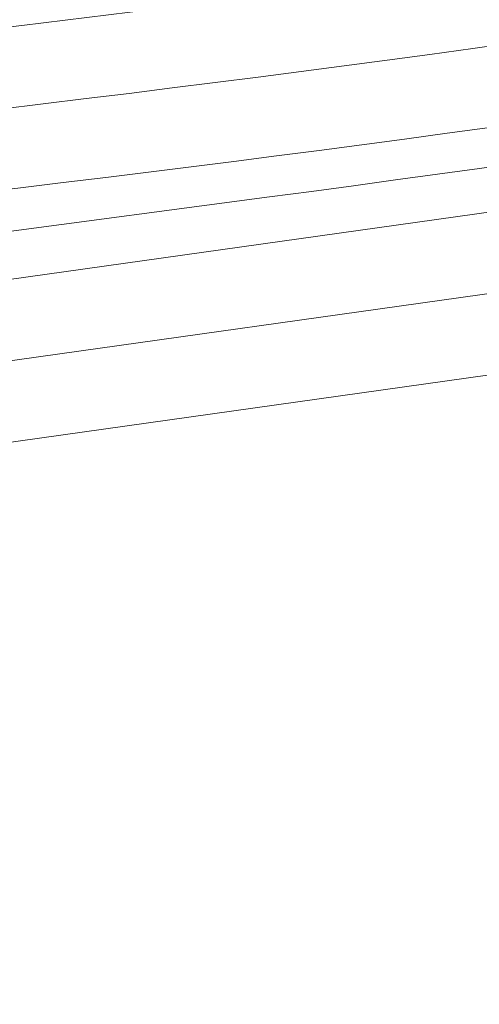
# Model space of a CAD drawing. Extents: x 98477 to 100410, y 398052 to 398969.
# Tile 27 of 256: x 98581 to 98589.56, y 398177.04 to 398195.38. Entities that reach past the tile are written whole.
import ezdxf

# ---------------------------------------------------------------- set-up
doc = ezdxf.new("R2010")
doc.units = 0
for name, color, linetype, lineweight in [('N-GW-hoogtelijn laagte NAP +6.20', 120, 'AL-HOOGTELIJN +6.20', 18), ('N-GW-hoogtelijn laagte NAP +6.50', 110, 'AL-HOOGTELIJN +6.50', 18), ('N-GW-hoogtelijn laagte NAP +7.00', 100, 'AL-HOOGTELIJN +7.00', 18), ('N-GW-hoogtelijn laagte NAP +7.50', 90, 'AL-HOOGTELIJN +7.50', 18)]:
    doc.layers.add(name, color=color, linetype=linetype, lineweight=lineweight)
doc.styles.get("Standard").update_dxf_attribs({"font": 'txt.shx'})
doc.linetypes.add('AL-HOOGTELIJN +6.20', pattern='A,7.5,-1.5,["+6.20",Standard,S=0.9,R=0,X=-0.3,Y=-0.45],-4.5,22.5', length=36)
doc.linetypes.add('AL-HOOGTELIJN +6.50', pattern='A,7.5,-1.5,["+6.50",Standard,S=0.9,R=0,X=-0.3,Y=-0.45],-4.5,22.5', length=36)
doc.linetypes.add('AL-HOOGTELIJN +7.00', pattern='A,7.5,-1.5,["+7.00",Standard,S=0.9,R=0,X=-0.3,Y=-0.45],-4.5,22.5', length=36)
doc.linetypes.add('AL-HOOGTELIJN +7.50', pattern='A,7.5,-1.5,["+7.50",Standard,S=0.9,R=0,X=-0.3,Y=-0.45],-4.5,22.5', length=36)

msp = doc.modelspace()

# ---------------------------------------------------------------- linework, layer by layer
at = {"layer": 'N-GW-hoogtelijn laagte NAP +6.20', "flags": 128}
msp.add_lwpolyline([(98580.513, 398191.395), (98585.655, 398192.078, 0.044842), (98684.041, 398214.25, 0.024454), (98684.956, 398214.595)], format="xyb", dxfattribs=at)
at = {"layer": 'N-GW-hoogtelijn laagte NAP +6.50'}
msp.add_lwpolyline([(98706.455, 398233.734, -0.032121), (98699.661, 398263.253, 0.407671), (98698.535, 398264.082), (98697.246, 398263.901, 0.394883), (98696.388, 398262.838, -0.088773), (98692.734, 398227.796, -0.248431), (98679.405, 398213.994, -0.050008), (98579.421, 398192.062, 0.421151), (98578.984, 398191.496), (98579.081, 398190.802, 0.414214), (98579.646, 398190.377), (98627.414, 398197.09, -0.419027), (98635.901, 398190.585)], format="xyb", dxfattribs=at)
at = {"layer": 'N-GW-hoogtelijn laagte NAP +7.00', "flags": 128}
msp.add_lwpolyline([(98635.133, 398190.539, 0.417249), (98628.348, 398195.707), (98578.864, 398188.752, -0.414214), (98577.735, 398189.603), (98577.356, 398192.302, -0.42174), (98578.232, 398193.435, 0.050509), (98678.939, 398215.42, 0.32423), (98692.037, 398233.465, 0.008693), (98691.535, 398263.71, -0.383599), (98692.395, 398264.734), (98699.783, 398265.772, -0.409488), (98700.91, 398264.937, 0.03368), (98707.892, 398234.164, 0.327993), (98723.493, 398222.39, 0.067366), (98812.556, 398233.304, 0.286434), (98825.636, 398247.166, 0.17068), (98823.974, 398258.991)], format="xyb", dxfattribs=at)
at = {"layer": 'N-GW-hoogtelijn laagte NAP +7.50', "flags": 128}
for points in [[(98577.004, 398194.805, 0.051032), (98678.473, 398216.846, 0.32423), (98690.537, 398233.466, 0.009081), (98689.989, 398265.006)], [(98578.578, 398187.197), (98628.526, 398194.217, -0.413998), (98633.608, 398190.39), (98634.234, 398185.96), (98635.812, 398174.804, 0.003357), (98635.815, 398174.784), (98637.588, 398163.358), (98640.867, 398142.228, -0.408203), (98635.572, 398134.83), (98632.284, 398134.25, 0.012715), (98632.209, 398134.235), (98618.675, 398131.132), (98606.616, 398128.367, 0.000646), (98606.612, 398128.366), (98602.457, 398127.402), (98589.682, 398124.438, 0.064379), (98589.322, 398124.304), (98588.825, 398124.042, 0.191402), (98588.105, 398123.2), (98587.899, 398122.597, 0.114689), (98587.83, 398121.921), (98588.009, 398120.529)]]:
    msp.add_lwpolyline(points, format="xyb", dxfattribs=at)

doc.saveas('drawing.dxf')
